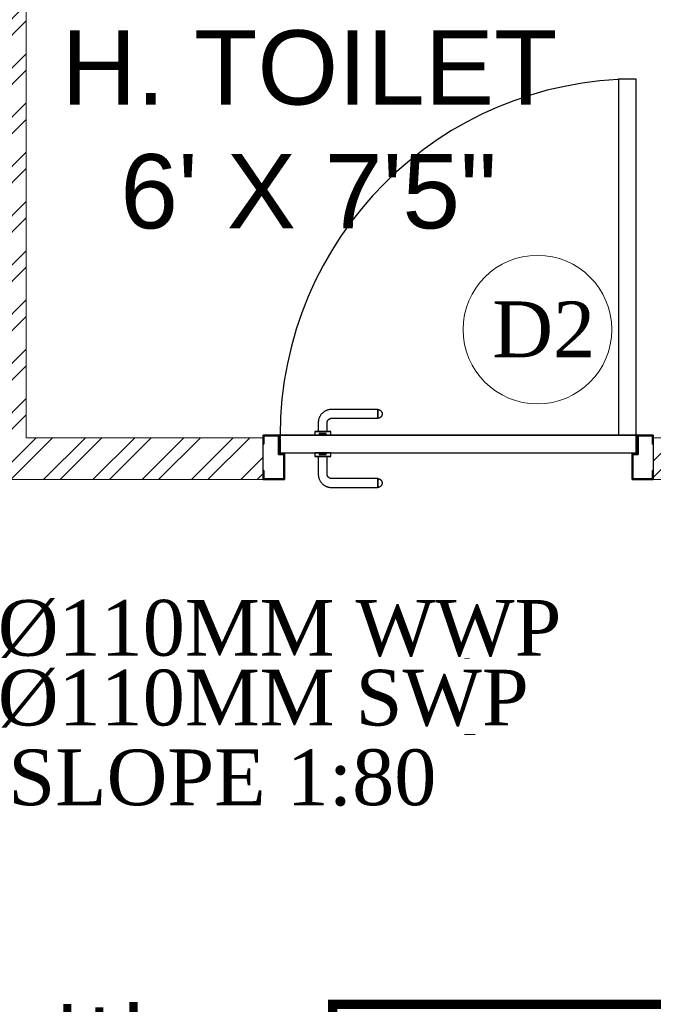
# Model space of a CAD drawing. Header units: inches. Extents: x 119662 to 158499, y 12149 to 20675.
# Tile 57 of 97: x 122161 to 122229, y 19509 to 19615. Entities that reach past the tile are written whole.
import ezdxf

# ---------------------------------------------------------------- set-up
doc = ezdxf.new("R2010")
doc.units = ezdxf.units.IN
doc.header["$MEASUREMENT"] = 0
for name, color, linetype, lineweight in [('00-GRIDTEXT', 1, 'Continuous', 13), ('FLOOR RAISE', 4, 'Continuous', 5), ('KIT TEXT.', 5, 'Continuous', 5), ('PD_BRICK WALL_115', 134, 'Continuous', 30), ('PD_DOOR', 42, 'Continuous', 25), ('PD_HATCH', 45, 'Continuous', 9), ('PP-TEXT', 7, 'Continuous', 40)]:
    doc.layers.add(name, color=color, linetype=linetype, lineweight=lineweight)
doc.layers.add('PD_025_TEXT', color=61, linetype='Continuous')
doc.styles.add('Arial', font='GOTHIC.TTF')
doc.styles.add('ISO', font='isocp.shx', dxfattribs={"height": 250})
doc.styles.get("Standard").update_dxf_attribs({"font": 'times.ttf', "height": 4})
doc.styles.add('style1', font='arial.ttf', dxfattribs={"height": 500})
doc.styles.add('TIMES NEW ROMAN', font='times.ttf', dxfattribs={"height": 4})
doc.dimstyles.new('PP-DIM', dxfattribs={"dimtxt": 4, "dimasz": 1, "dimexe": 1, "dimexo": 1, "dimgap": 0.09, "dimtad": 0, "dimdec": 1, "dimzin": 0, "dimdsep": 46, "dimlunit": 4, "dimtxsty": 'TIMES NEW ROMAN', "dimblk": 'ARCHTICK', "dimcen": 0.09, "dimdle": 1, "dimclrd": 256, "dimclre": 256, "dimclrt": 256, "dimadec": 0, "dimazin": 0, "dimtfac": 1, "dimtdec": 4, "dimtofl": 0, "dimtmove": 1, "dimatfit": 3, "dimfxl": 1, "dimtolj": 1, "dimtzin": 0, "dimlwd": -1, "dimlwe": -1, "dimarcsym": 0})

# ---------------------------------------------------------------- blocks, each defined once
blk = doc.blocks.new('A$C6E471120')
at = {"layer": 'KIT TEXT.', "color": 251, "char_height": 60.175, "attachment_point": 7, "style": 'ISO'}
for s, insert, width in [('\\pi325.49;{\\Fromans|c0;\\W0.8;WORK TABLE \\P\\pi370.19;WITH SINK}', (-834.1, -1717.7, 488.6), 1100.284), ('\\pi300.49;{\\Fromans|c0;\\W0.8;WORK TABLE}', (-5344.1, -1932.6, 488.6), 1050.284), ('\\pi300.49;{\\Fromans|c0;\\W0.8;WORK TABLE}', (-5344.1, -2682.9, 488.6), 1050.284), ('\\pi526.07;{\\Fromans|c0;\\W0.8; \\P\\pi263.59;CHEST FREEZER}', (-2320.9, -2768.6, 488.6), 1100.284), ('\\pi526.07;{\\Fromans|c0;\\W0.8; \\P\\pi263.59;CHEST FREEZER}', (-1182.6, -2768.6, 488.6), 1100.284)]:
    blk.add_mtext(s, dxfattribs=dict(at, insert=insert, width=width))
blk = doc.blocks.new('door 1')
at = {"layer": 'PD_DOOR', "color": 8}
for p, q in [((160472.9, 15356.5), (160472.9, 15360.1)), ((160472.9, 15360.1), (160472.9, 15356.5)), ((160602.9, 15360.1), (160472.9, 15360.1)), ((160472.9, 15360.1), (160472.9, 15359.7)), ((160472.9, 15335.1), (160472.9, 15360.1)), ((160472.9, 15359.7), (160472.9, 15335.6)), ((159755.9, 15337.6), (159695.9, 15337.6)), ((159695.9, 15337.6), (159695.9, 15312.6)), ((159695.9, 15312.6), (159695.9, 15337.6)), ((159695.9, 15337.6), (159755.9, 15337.6)), ((159695.9, 15212.6), (159695.9, 15337.6)), ((159697.9, 15312.6), (159697.9, 15335.6)), ((159697.9, 15335.6), (159753.9, 15335.6)), ((159753.9, 15335.6), (159697.9, 15335.6)), ((159697.9, 15335.6), (159697.9, 15312.6)), ((159753.9, 15335.6), (159753.9, 15267.6)), ((159753.9, 15267.6), (159753.9, 15335.6)), ((159755.9, 15265.6), (159755.9, 15337.6)), ((159755.9, 15337.6), (159755.9, 15265.6)), ((160472.9, 15335.1), (160472.9, 15338.8)), ((160472.9, 15338.8), (160472.9, 15335.1)), ((160472.9, 15335.6), (160472.9, 15335.1)), ((160472.9, 15335.1), (160602.9, 15335.1)), ((160795.9, 15337.6), (160735.9, 15337.6)), ((160735.9, 15337.6), (160735.9, 15265.6)), ((160735.9, 15265.6), (160735.9, 15337.6)), ((160735.9, 15337.6), (160795.9, 15337.6)), ((160737.9, 15267.6), (160737.9, 15335.6)), ((160737.9, 15335.6), (160793.9, 15335.6)), ((160793.9, 15335.6), (160737.9, 15335.6)), ((160737.9, 15335.6), (160737.9, 15267.6)), ((160793.9, 15335.6), (160793.9, 15312.6)), ((160793.9, 15312.6), (160793.9, 15335.6)), ((160795.9, 15312.6), (160795.9, 15337.6)), ((160795.9, 15337.6), (160795.9, 15312.6)), ((160795.9, 15337.6), (160795.9, 15212.6)), ((159695.9, 15312.6), (159697.9, 15312.6)), ((159697.9, 15312.6), (159695.9, 15312.6)), ((160615.4, 15322.6), (160615.4, 15272.6)), ((160640.4, 15272.6), (160640.4, 15322.6)), ((160793.9, 15312.6), (160795.9, 15312.6)), ((160795.9, 15312.6), (160793.9, 15312.6)), ((160605.4, 15272.6), (160605.4, 15262.6)), ((160622.1, 15272.6), (160605.4, 15272.6)), ((160605.4, 15272.6), (160622.1, 15272.6)), ((160640.4, 15272.6), (160615.4, 15272.6)), ((160615.4, 15272.6), (160621.7, 15272.6)), ((160621.7, 15272.6), (160624.7, 15272.6)), ((160624.7, 15272.6), (160627.9, 15272.6)), ((160627.9, 15272.6), (160631.2, 15272.6)), ((160627.9, 15272.6), (160650.4, 15272.6)), ((160631.2, 15272.6), (160634.2, 15272.6)), ((160650.4, 15272.6), (160633.8, 15272.6)), ((160634.2, 15272.6), (160640.4, 15272.6)), ((160650.4, 15262.6), (160650.4, 15272.6)), ((159753.9, 15267.6), (159738.9, 15267.6)), ((159738.9, 15267.6), (159738.9, 15214.6)), ((159738.9, 15214.6), (159738.9, 15267.6)), ((159738.9, 15267.6), (159753.9, 15267.6)), ((159740.9, 15212.6), (159740.9, 15265.6)), ((159740.9, 15265.6), (159755.9, 15265.6)), ((159755.9, 15265.6), (159740.9, 15265.6)), ((159740.9, 15265.6), (159740.9, 15212.6)), ((160747.9, 15262.6), (159743.9, 15262.6)), ((159743.9, 15262.6), (159743.9, 15212.6)), ((160747.9, 15262.6), (159743.9, 15262.6)), ((159743.9, 15262.6), (159743.9, 15212.6)), ((160650.4, 15262.6), (160605.4, 15262.6)), ((160605.4, 15262.6), (160650.4, 15262.6)), ((160617.9, 15267.6), (160617.9, 15262.6)), ((160637.9, 15267.6), (160617.9, 15267.6)), ((160617.9, 15267.6), (160637.9, 15267.6)), ((160637.9, 15262.6), (160617.9, 15262.6)), ((160617.9, 15262.6), (160637.9, 15262.6)), ((160637.9, 15262.6), (160637.9, 15267.6)), ((160735.9, 15265.6), (160750.9, 15265.6)), ((160750.9, 15265.6), (160735.9, 15265.6)), ((160752.9, 15267.6), (160737.9, 15267.6)), ((160737.9, 15267.6), (160752.9, 15267.6)), ((160747.9, 15212.6), (160747.9, 15262.6)), ((160747.9, 15262.6), (160747.9, 15212.6)), ((160750.9, 15265.6), (160750.9, 15212.6)), ((160750.9, 15212.6), (160750.9, 15265.6)), ((160752.9, 15214.6), (160752.9, 15267.6)), ((160752.9, 15267.6), (160752.9, 15214.6)), ((159697.9, 15237.6), (159695.9, 15237.6)), ((159695.9, 15237.6), (159695.9, 15212.6)), ((159695.9, 15212.6), (159695.9, 15237.6)), ((159695.9, 15237.6), (159697.9, 15237.6)), ((159697.9, 15214.6), (159697.9, 15237.6)), ((159697.9, 15237.6), (159697.9, 15214.6)), ((160795.9, 15237.6), (160793.9, 15237.6)), ((160793.9, 15237.6), (160793.9, 15214.6)), ((160793.9, 15214.6), (160793.9, 15237.6)), ((160793.9, 15237.6), (160795.9, 15237.6)), ((160795.9, 15212.6), (160795.9, 15237.6)), ((160795.9, 15237.6), (160795.9, 15212.6)), ((159695.9, 15212.6), (159740.9, 15212.6)), ((159740.9, 15212.6), (159695.9, 15212.6)), ((159695.9, 15212.6), (159743.9, 15212.6)), ((159743.9, 15212.6), (159695.9, 15212.6)), ((159738.9, 15214.6), (159697.9, 15214.6)), ((159697.9, 15214.6), (159738.9, 15214.6)), ((159793.9, 15212.6), (159743.9, 15212.6)), ((159743.9, 15212.6), (159743.9, 14208.6)), ((159743.9, 15212.6), (160747.9, 15212.6)), ((159743.9, 15212.6), (159793.9, 15212.6)), ((159743.9, 15212.6), (159793.9, 15212.6)), ((159793.9, 15212.6), (159743.9, 15212.6)), ((159793.9, 14208.6), (159793.9, 15212.6)), ((159793.9, 15212.6), (160747.9, 15212.6)), ((159793.9, 15212.6), (160747.9, 15212.6)), ((160747.9, 15212.6), (159793.9, 15212.6)), ((160605.4, 15212.6), (160605.4, 15202.6)), ((160605.4, 15212.6), (160650.4, 15212.6)), ((160639.2, 15212.6), (160605.4, 15212.6)), ((160605.4, 15202.6), (160650.4, 15202.6)), ((160650.4, 15202.6), (160605.4, 15202.6)), ((160615.4, 15202.6), (160615.4, 15177.6)), ((160615.4, 15202.6), (160640.4, 15202.6)), ((160640.4, 15202.6), (160615.4, 15202.6)), ((160617.9, 15212.6), (160617.9, 15207.6)), ((160617.9, 15212.6), (160637.9, 15212.6)), ((160618.3, 15212.6), (160617.9, 15212.6)), ((160617.9, 15207.6), (160637.9, 15207.6)), ((160637.9, 15207.6), (160617.9, 15207.6)), ((160637.9, 15212.6), (160618.3, 15212.6)), ((160637.9, 15207.6), (160637.9, 15212.6)), ((160650.4, 15212.6), (160639.2, 15212.6)), ((160640.4, 15177.6), (160640.4, 15202.6)), ((160650.4, 15202.6), (160650.4, 15212.6)), ((160747.9, 15212.6), (160795.9, 15212.6)), ((160795.9, 15212.6), (160747.9, 15212.6)), ((160750.9, 15212.6), (160795.9, 15212.6)), ((160795.9, 15212.6), (160750.9, 15212.6)), ((160793.9, 15214.6), (160752.9, 15214.6)), ((160752.9, 15214.6), (160793.9, 15214.6)), ((160472.9, 15165.1), (160472.9, 15161.5)), ((160472.9, 15161.5), (160472.9, 15165.1)), ((160602.9, 15165.1), (160472.9, 15165.1)), ((160472.9, 15165.1), (160472.9, 15164.7)), ((160472.9, 15140.1), (160472.9, 15165.1)), ((160472.9, 15164.7), (160472.9, 15140.6)), ((160472.9, 15143.8), (160472.9, 15140.1)), ((160472.9, 15140.1), (160472.9, 15143.8)), ((160472.9, 15140.6), (160472.9, 15140.1)), ((160472.9, 15140.1), (160602.9, 15140.1)), ((159743.9, 14208.6), (159793.9, 14208.6))]:
    blk.add_line(p, q, dxfattribs=at)
at = {"layer": 'PD_DOOR', "color": 8, "flags": 128}
for points in [[(160460.4, 15347.6), (160460.5, 15348.1), (160460.5, 15348.6), (160460.5, 15349.1), (160460.6, 15349.6), (160460.7, 15350.1), (160460.8, 15350.6), (160460.9, 15351.1), (160461.1, 15351.6), (160461.2, 15352), (160461.4, 15352.5), (160461.6, 15353), (160461.9, 15353.4), (160462.1, 15353.9), (160462.4, 15354.3), (160462.6, 15354.7), (160462.9, 15355.1), (160463.2, 15355.5), (160463.5, 15355.9), (160463.9, 15356.3), (160464.2, 15356.6), (160464.6, 15357), (160465, 15357.3), (160465.4, 15357.6), (160465.8, 15357.9), (160466.2, 15358.2), (160466.6, 15358.4), (160467, 15358.7), (160467.5, 15358.9), (160467.9, 15359.1), (160468.4, 15359.3), (160468.9, 15359.5), (160469.4, 15359.6), (160469.8, 15359.8), (160470.3, 15359.9), (160470.8, 15360), (160471.3, 15360), (160471.8, 15360.1), (160472.3, 15360.1), (160472.8, 15360.1), (160472.9, 15360.1)], [(160640.4, 15322.6), (160640.4, 15324.1), (160640.3, 15325.6), (160640.2, 15327.1), (160640, 15328.6), (160639.7, 15330.1), (160639.4, 15331.6), (160639, 15333), (160638.5, 15334.4), (160638, 15335.9), (160637.5, 15337.2), (160636.9, 15338.6), (160636.2, 15340), (160635.5, 15341.3), (160634.7, 15342.6), (160633.9, 15343.8), (160633, 15345), (160632.1, 15346.2), (160631.1, 15347.4), (160630.1, 15348.5), (160629.1, 15349.5), (160628, 15350.6), (160626.8, 15351.5), (160625.7, 15352.5), (160624.4, 15353.4), (160623.2, 15354.2), (160621.9, 15355), (160620.6, 15355.7), (160619.3, 15356.4), (160617.9, 15357), (160616.5, 15357.6), (160615.1, 15358.1), (160613.7, 15358.6), (160612.2, 15359), (160610.8, 15359.3), (160609.3, 15359.6), (160607.8, 15359.8), (160606.3, 15360), (160604.8, 15360.1), (160603.3, 15360.1), (160602.9, 15360.1)], [(160472.9, 15335.1), (160472.4, 15335.2), (160471.9, 15335.2), (160471.4, 15335.2), (160470.9, 15335.3), (160470.5, 15335.4), (160470, 15335.5), (160469.5, 15335.6), (160469, 15335.8), (160468.5, 15335.9), (160468.1, 15336.1), (160467.6, 15336.3), (160467.2, 15336.6), (160466.7, 15336.8), (160466.3, 15337.1), (160465.9, 15337.3), (160465.5, 15337.6), (160465.1, 15337.9), (160464.7, 15338.2), (160464.3, 15338.6), (160464, 15338.9), (160463.6, 15339.3), (160463.3, 15339.7), (160463, 15340.1), (160462.7, 15340.5), (160462.4, 15340.9), (160462.2, 15341.3), (160461.9, 15341.8), (160461.7, 15342.2), (160461.5, 15342.7), (160461.3, 15343.1), (160461.1, 15343.6), (160461, 15344.1), (160460.8, 15344.5), (160460.7, 15345), (160460.6, 15345.5), (160460.5, 15346), (160460.5, 15346.5), (160460.5, 15347), (160460.4, 15347.5), (160460.4, 15347.6)], [(160602.9, 15335.1), (160603.4, 15335.1), (160603.9, 15335.1), (160604.4, 15335.1), (160604.9, 15335), (160605.4, 15334.9), (160605.9, 15334.8), (160606.4, 15334.7), (160606.9, 15334.5), (160607.3, 15334.3), (160607.8, 15334.2), (160608.3, 15334), (160608.7, 15333.7), (160609.2, 15333.5), (160609.6, 15333.2), (160610, 15333), (160610.4, 15332.7), (160610.8, 15332.4), (160611.2, 15332), (160611.6, 15331.7), (160611.9, 15331.4), (160612.2, 15331), (160612.6, 15330.6), (160612.9, 15330.2), (160613.2, 15329.8), (160613.5, 15329.4), (160613.7, 15329), (160614, 15328.5), (160614.2, 15328.1), (160614.4, 15327.6), (160614.6, 15327.2), (160614.8, 15326.7), (160614.9, 15326.2), (160615.1, 15325.7), (160615.2, 15325.3), (160615.3, 15324.8), (160615.3, 15324.3), (160615.4, 15323.8), (160615.4, 15323.3), (160615.4, 15322.8), (160615.4, 15322.6)], [(160460.4, 15152.6), (160460.5, 15153.1), (160460.5, 15153.6), (160460.5, 15154.1), (160460.6, 15154.6), (160460.7, 15155.1), (160460.8, 15155.6), (160460.9, 15156.1), (160461.1, 15156.6), (160461.2, 15157), (160461.4, 15157.5), (160461.6, 15158), (160461.9, 15158.4), (160462.1, 15158.9), (160462.4, 15159.3), (160462.6, 15159.7), (160462.9, 15160.1), (160463.2, 15160.5), (160463.5, 15160.9), (160463.9, 15161.3), (160464.2, 15161.6), (160464.6, 15162), (160465, 15162.3), (160465.4, 15162.6), (160465.8, 15162.9), (160466.2, 15163.2), (160466.6, 15163.4), (160467, 15163.7), (160467.5, 15163.9), (160467.9, 15164.1), (160468.4, 15164.3), (160468.9, 15164.5), (160469.4, 15164.6), (160469.8, 15164.8), (160470.3, 15164.9), (160470.8, 15165), (160471.3, 15165), (160471.8, 15165.1), (160472.3, 15165.1), (160472.8, 15165.1), (160472.9, 15165.1)], [(160602.9, 15140.1), (160604.4, 15140.2), (160605.9, 15140.3), (160607.4, 15140.4), (160608.9, 15140.6), (160610.4, 15140.9), (160611.9, 15141.2), (160613.3, 15141.6), (160614.7, 15142), (160616.2, 15142.5), (160617.5, 15143.1), (160618.9, 15143.7), (160620.3, 15144.4), (160621.6, 15145.1), (160622.9, 15145.9), (160624.1, 15146.7), (160625.3, 15147.6), (160626.5, 15148.5), (160627.7, 15149.5), (160628.8, 15150.5), (160629.8, 15151.5), (160630.9, 15152.6), (160631.8, 15153.8), (160632.8, 15154.9), (160633.7, 15156.1), (160634.5, 15157.4), (160635.3, 15158.7), (160636, 15160), (160636.7, 15161.3), (160637.3, 15162.7), (160637.9, 15164.1), (160638.4, 15165.5), (160638.9, 15166.9), (160639.3, 15168.3), (160639.6, 15169.8), (160639.9, 15171.3), (160640.1, 15172.8), (160640.3, 15174.2), (160640.4, 15175.7), (160640.4, 15177.2), (160640.4, 15177.6)], [(160615.4, 15177.6), (160615.4, 15177.1), (160615.4, 15176.6), (160615.4, 15176.1), (160615.3, 15175.7), (160615.2, 15175.2), (160615.1, 15174.7), (160615, 15174.2), (160614.8, 15173.7), (160614.6, 15173.2), (160614.5, 15172.8), (160614.3, 15172.3), (160614, 15171.9), (160613.8, 15171.4), (160613.5, 15171), (160613.3, 15170.6), (160613, 15170.2), (160612.7, 15169.8), (160612.3, 15169.4), (160612, 15169), (160611.7, 15168.7), (160611.3, 15168.3), (160610.9, 15168), (160610.5, 15167.7), (160610.1, 15167.4), (160609.7, 15167.1), (160609.3, 15166.9), (160608.8, 15166.6), (160608.4, 15166.4), (160607.9, 15166.2), (160607.5, 15166), (160607, 15165.8), (160606.5, 15165.7), (160606, 15165.5), (160605.6, 15165.4), (160605.1, 15165.3), (160604.6, 15165.3), (160604.1, 15165.2), (160603.6, 15165.2), (160603.1, 15165.1), (160602.9, 15165.1)], [(160472.9, 15140.1), (160472.4, 15140.2), (160471.9, 15140.2), (160471.4, 15140.2), (160470.9, 15140.3), (160470.5, 15140.4), (160470, 15140.5), (160469.5, 15140.6), (160469, 15140.8), (160468.5, 15140.9), (160468.1, 15141.1), (160467.6, 15141.3), (160467.2, 15141.6), (160466.7, 15141.8), (160466.3, 15142.1), (160465.9, 15142.3), (160465.5, 15142.6), (160465.1, 15142.9), (160464.7, 15143.2), (160464.3, 15143.6), (160464, 15143.9), (160463.6, 15144.3), (160463.3, 15144.7), (160463, 15145.1), (160462.7, 15145.5), (160462.4, 15145.9), (160462.2, 15146.3), (160461.9, 15146.8), (160461.7, 15147.2), (160461.5, 15147.7), (160461.3, 15148.1), (160461.1, 15148.6), (160461, 15149.1), (160460.8, 15149.5), (160460.7, 15150), (160460.6, 15150.5), (160460.5, 15151), (160460.5, 15151.5), (160460.5, 15152), (160460.4, 15152.5), (160460.4, 15152.6)]]:
    blk.add_lwpolyline(points, dxfattribs=at)
at = {"layer": 'PD_DOOR', "color": 8}
blk.add_arc((159743.9, 15212.6), 1004, 270, 0, dxfattribs=at)
blk = doc.blocks.new('DOOR1')
at = {"color": 8, "xscale": 0.03818181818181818, "yscale": 0.03818181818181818, "zscale": 0.03818181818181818, "rotation": 90}
blk.add_blockref('door 1', (-2370.94, -8406.75), dxfattribs=at)
blk = doc.blocks.new('FIRST FLOOR')
at = {"layer": 'PD_HATCH', "lineweight": 5}
h = blk.add_hatch(dxfattribs=at)
h.set_pattern_fill('ANSI32', color=251, scale=10)
h.set_pattern_definition([(45, (165803.1266, 37468.1404), (-2.65165043, 2.65165043), []), (45, (165804.8943, 37468.1404), (-2.65165043, 2.65165043), [])])
h.paths.add_polyline_path([(139264.66, 19579.75), (139258.66, 19579.75), (139258.66, 19543.75), (139264.66, 19543.75)])
h.paths.add_polyline_path([(139264.66, 19543.75), (139258.66, 19543.75), (139258.66, 19507.75), (139264.66, 19507.75)])
h.paths.add_polyline_path([(139258.66, 19507.75), (139258.66, 19471.75), (139264.66, 19471.75), (139264.66, 19507.75)])
h.paths.add_polyline_path([(139264.66, 19471.75), (139258.66, 19471.75), (139258.66, 19435.75), (139264.66, 19435.75)])
h.paths.add_polyline_path([(139264.66, 19435.75), (139258.66, 19435.75), (139258.66, 19399.75), (139264.66, 19399.75)])
h.paths.add_polyline_path([(139264.66, 19399.75), (139258.66, 19399.75), (139258.66, 19363.75), (139264.66, 19363.75)])
h.paths.add_polyline_path([(139543.66, 19579.75), (139534.66, 19579.75), (139534.66, 19490.25), (139530.16, 19490.25), (139530.16, 19485.75), (139534.66, 19485.75), (139534.66, 19475.75), (139543.66, 19475.75)])
h.paths.add_polyline_path([(139462.66, 19579.75), (139458.16, 19579.75), (139458.16, 19490.25), (139453.66, 19490.25), (139453.66, 19485.75), (139488.16, 19485.75), (139488.16, 19490.25), (139462.66, 19490.25)])
h.paths.add_polyline_path([(139458.16, 19561.75), (139455.16, 19561.75), (139455.16, 19557.25), (139458.16, 19557.25)], flags=17)
h.paths.add_polyline_path([(139431.16, 19561.75), (139428.16, 19561.75), (139428.16, 19570.75), (139423.66, 19570.75), (139423.66, 19561.75), (139413.16, 19561.75), (139413.16, 19557.25), (139431.16, 19557.25)])
h.paths.add_polyline_path([(139377.16, 19579.75), (139372.66, 19579.75), (139372.66, 19563.75), (139372.66, 19557.25), (139377.16, 19557.25), (139377.16, 19561.75)])
h.paths.add_polyline_path([(139668.16, 19579.75), (139663.66, 19579.75), (139663.66, 19561.75), (139668.16, 19561.75)])
at = {"layer": 'PD_BRICK WALL_115', "color": 251, "lineweight": 5}
for p, q in [((139462.66, 19490.25), (139462.66, 19579.75)), ((139462.66, 19490.25), (139488.16, 19490.25)), ((139488.16, 19490.25), (139488.16, 19485.75)), ((139530.16, 19490.25), (139534.66, 19490.25)), ((139530.16, 19485.75), (139530.16, 19490.25)), ((139453.66, 19485.75), (139488.16, 19485.75)), ((139530.16, 19485.75), (139534.66, 19485.75))]:
    blk.add_line(p, q, dxfattribs=at)
at = {"layer": 'PD_DOOR', "color": 251, "lineweight": 5}
blk.add_circle((139517.69, 19501.9), 8, dxfattribs=at)
at = {"layer": '00-GRIDTEXT', "color": 8, "xscale": 0.03937007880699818, "yscale": 0.03937007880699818, "zscale": 0.03937007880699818}
blk.add_blockref('A$C6E471120', (139249.66, 19579.75), dxfattribs=at)
at = {"layer": 'PD_DOOR', "color": 8, "ltscale": 25, "rotation": 90.00000000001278}
blk.add_blockref('DOOR1', (137220.89, 22442.32), dxfattribs=at)
at = {"layer": 'PD_025_TEXT', "color": 251, "insert": (139453.31, 19338.29), "char_height": 8, "width": 128.4952, "attachment_point": 1, "rotation": 90, "style": 'style1'}
blk.add_mtext('\\pi39.404;7\'4" WIDE\\P\\pi38.269;PASSAGE', dxfattribs=at)
at = {"layer": 'PD_025_TEXT', "color": 251, "insert": (139428.34, 19534.13), "char_height": 8, "width": 128.4952, "attachment_point": 1, "style": 'style1'}
blk.add_mtext('\\pi38.106;H. TOILET\\P\\pi44.447;6\' X 7\'5"', dxfattribs=at)
at = {"layer": 'PD_DOOR', "color": 251, "insert": (139512.83, 19504.93), "char_height": 6, "width": 47.1418, "attachment_point": 1}
blk.add_mtext('D2', dxfattribs=at)

msp = doc.modelspace()

# ---------------------------------------------------------------- block references
at = {"color": 8}
msp.add_blockref('FIRST FLOOR', (-17300.79, 79.93), dxfattribs=at)

# ---------------------------------------------------------------- next in the draw order: texts
at = {"layer": 'PP-TEXT', "insert": (122158.81, 19546.47), "char_height": 6, "width": 79.3915, "attachment_point": 7, "style": 'Arial', "bg_fill": 2}
msp.add_mtext('{\\fTimes New Roman|b0|i0|c0|p34;Ø110MM WWP }', dxfattribs=at)

# ---------------------------------------------------------------- next in the draw order: texts
at = {"layer": 'PP-TEXT', "insert": (122158.81, 19538.96), "char_height": 6, "width": 79.3915, "attachment_point": 7, "style": 'Arial', "bg_fill": 2}
msp.add_mtext('{\\fTimes New Roman|b0|i0|c0|p34;Ø110MM SWP }', dxfattribs=at)

# ---------------------------------------------------------------- next in the draw order: leaders
at = {"layer": 'PP-TEXT', "lineweight": 70, "ltscale": 12}
for points in [[(122143.14, 19546.42), (122209.57, 19546.46)], [(122137.09, 19538.25), (122210.21, 19538.25)]]:
    msp.add_leader(points, dimstyle='PP-DIM', override={"dimtxt": 8.5, "dimasz": 5, "dimtad": 0, "dimdec": 1, "dimcen": 0, "dimtfac": 12, "dimtdec": 1, "dimfxl": 7, "dimfxlon": 1, "dimlwd": 18, "dimarcsym": 1}, dxfattribs=at)

# ---------------------------------------------------------------- next in the draw order: texts
at = {"layer": 'PP-TEXT', "insert": (122206.02, 19530.49), "char_height": 6, "width": 48.446, "attachment_point": 9, "style": 'Arial', "bg_fill": 2}
msp.add_mtext('{\\fTimes New Roman|b0|i0|c0|p34; \\PSLOPE 1:80}', dxfattribs=at)

# ---------------------------------------------------------------- next in the draw order: linework, layer by layer
at = {"layer": 'FLOOR RAISE', "const_width": 1}
msp.add_lwpolyline([(121743.37, 19668.68), (122488.87, 19668.68), (122488.87, 19512.18), (122470.87, 19512.18), (122470.87, 19509.18), (122194.87, 19509.18), (122194.87, 19407.18), (122106.37, 19407.18), (121957.87, 19407.18), (121957.87, 19340.68), (121741.87, 19340.68), (121741.87, 19358.68), (121743.37, 19358.68), (121743.37, 19668.68)], dxfattribs=at)

doc.saveas('drawing.dxf')
